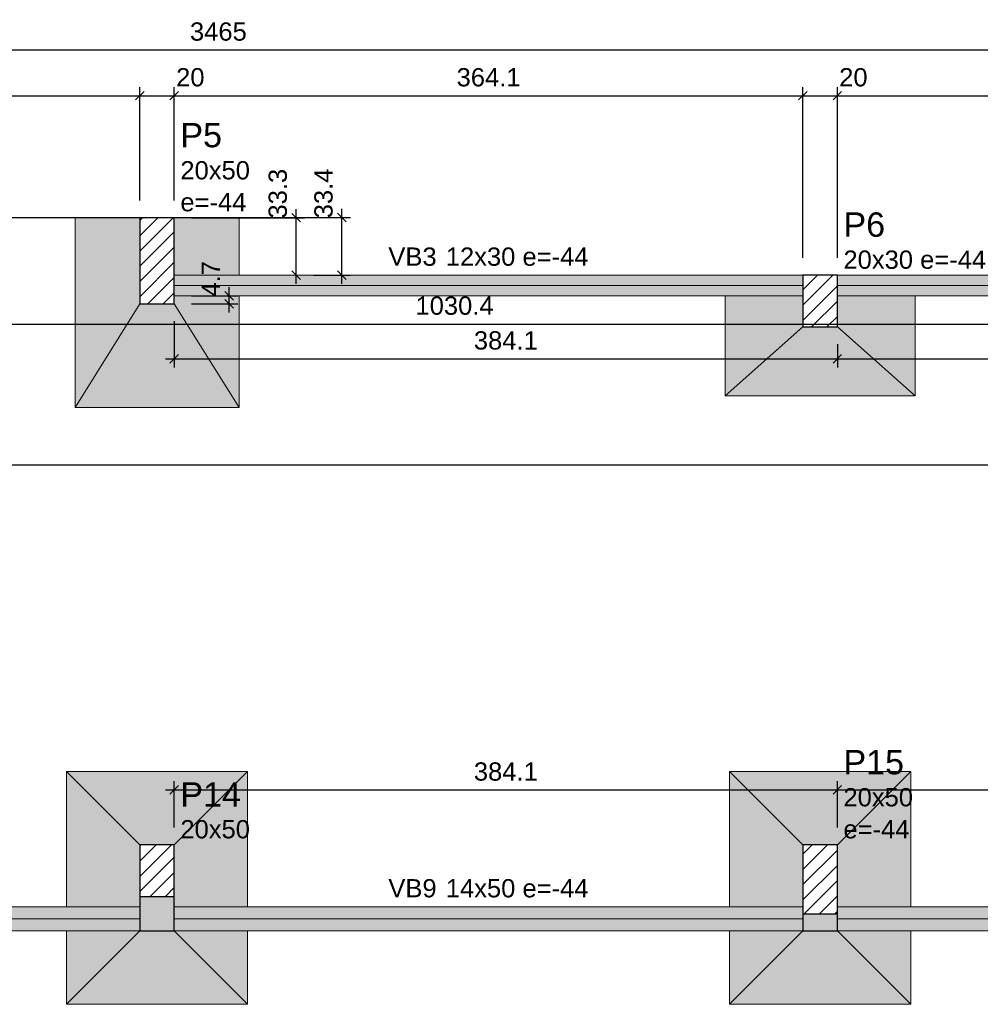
# Model space of a CAD drawing. Header units: millimetres. Extents: x 0 to 119, y 0 to 84.
# Tile 21 of 27: x 47 to 59, y 61 to 72. Entities that reach past the tile are written whole.
import ezdxf

# ---------------------------------------------------------------- set-up
doc = ezdxf.new("R2010")
doc.units = ezdxf.units.MM
doc.header["$MEASUREMENT"] = 0
doc.linetypes.add('NULL', pattern=[0])
doc.layers.get('0').update_dxf_attribs({"lineweight": 18})
for name, color, linetype, lineweight in [('FO-Cotas', 5, 'Continuous', 5), ('FO-Eixos', 5, 'Continuous', 5), ('FO-Hachura das sapatas', 43, 'Continuous', 5), ('FO-Hachura pilar que morre', 106, 'Continuous', 5), ('FO-Hachura pilar que passa', 19, 'Continuous', 5), ('FO-Hachura viga', 43, 'Continuous', 5), ('FO-Pilares', 4, 'Continuous', 30), ('FO-Seção das fundações', 9, 'Continuous', 5), ('FO-Textos das vigas', 7, 'Continuous', 5), ('FO-Textos dos pilares', 7, 'Continuous', 5), ('FO-Vigas', 1, 'Continuous', 20)]:
    doc.layers.add(name, color=color, linetype=linetype, lineweight=lineweight)
doc.styles.add('Arial', font='txt')
doc.dimstyles.new('UM_50.000000', dxfattribs={"dimtxt": 0.18, "dimasz": 0.1, "dimexe": 0.1, "dimexo": 0.2, "dimgap": 0, "dimtad": 1, "dimtih": 1, "dimtoh": 1, "dimdec": 1, "dimlfac": 50, "dimzin": 0, "dimdsep": 46, "dimtxsty": 'Standard', "dimcen": 0.09, "dimdle": 0.1, "dimadec": 1, "dimazin": 2, "dimtfac": 1, "dimtdec": 4, "dimtofl": 0, "dimtmove": 0, "dimatfit": 3, "dimfxl": 1, "dimtolj": 1, "dimarcsym": 0})

# ---------------------------------------------------------------- blocks, each defined once
blk = doc.blocks.new('_Oblique')
at = {"color": 0, "linetype": 'ByBlock', "lineweight": -2}
blk.add_line((-0.5, -0.5), (0.5, 0.5), dxfattribs=at)
blk = doc.blocks.new('*D13')
at = {"layer": 'Defpoints', "color": 0}
for p in [(48.875, 71.536), (42.218, 70.124), (48.875, 70.122)]:
    blk.add_point(p, dxfattribs=at)
at = {"layer": 'FO-Cotas', "color": 0, "lineweight": -2}
for p, q in [((42.218, 70.324), (42.218, 71.636)), ((48.875, 70.322), (48.875, 71.636)), ((42.118, 71.536), (48.975, 71.536))]:
    blk.add_line(p, q, dxfattribs=at)
at = {"layer": 'FO-Cotas', "color": 0, "lineweight": -2, "xscale": 0.1, "yscale": 0.1, "zscale": 0.1, "rotation": 180}
blk.add_blockref('_Oblique', (42.218, 71.536), dxfattribs=at)
at = {"layer": 'FO-Cotas', "color": 0, "lineweight": -2, "xscale": 0.1, "yscale": 0.1, "zscale": 0.1}
blk.add_blockref('_Oblique', (48.875, 71.536), dxfattribs=at)
at = {"layer": 'FO-Cotas', "color": 7, "insert": (45.546, 71.748), "char_height": 0.2118, "attachment_point": 5, "rotation": 0.0057, "style": 'Arial'}
blk.add_mtext('\\A1;332.9', dxfattribs=at)
blk = doc.blocks.new('*D14')
at = {"layer": 'Defpoints', "color": 0}
for p in [(49.275, 71.536), (48.875, 70.122), (49.275, 70.122)]:
    blk.add_point(p, dxfattribs=at)
at = {"layer": 'FO-Cotas', "color": 0, "lineweight": -2}
for p, q in [((48.875, 70.322), (48.875, 71.636)), ((49.275, 70.322), (49.275, 71.636)), ((48.775, 71.536), (49.375, 71.536))]:
    blk.add_line(p, q, dxfattribs=at)
at = {"layer": 'FO-Cotas', "color": 0, "lineweight": -2, "xscale": 0.1, "yscale": 0.1, "zscale": 0.1, "rotation": 180}
blk.add_blockref('_Oblique', (48.875, 71.536), dxfattribs=at)
at = {"layer": 'FO-Cotas', "color": 0, "lineweight": -2, "xscale": 0.1, "yscale": 0.1, "zscale": 0.1}
blk.add_blockref('_Oblique', (49.275, 71.536), dxfattribs=at)
at = {"layer": 'FO-Cotas', "color": 7, "insert": (49.461, 71.748), "char_height": 0.2118, "attachment_point": 5, "rotation": 0.0057, "style": 'Arial'}
blk.add_mtext('\\A1;20', dxfattribs=at)
blk = doc.blocks.new('*D15')
at = {"layer": 'Defpoints', "color": 0}
for p in [(56.557, 71.536), (49.275, 70.122), (56.557, 69.456)]:
    blk.add_point(p, dxfattribs=at)
at = {"layer": 'FO-Cotas', "color": 0, "lineweight": -2}
for p, q in [((49.275, 70.322), (49.275, 71.636)), ((56.557, 69.656), (56.557, 71.636)), ((49.175, 71.536), (56.657, 71.536))]:
    blk.add_line(p, q, dxfattribs=at)
at = {"layer": 'FO-Cotas', "color": 0, "lineweight": -2, "xscale": 0.1, "yscale": 0.1, "zscale": 0.1, "rotation": 180}
blk.add_blockref('_Oblique', (49.275, 71.536), dxfattribs=at)
at = {"layer": 'FO-Cotas', "color": 0, "lineweight": -2, "xscale": 0.1, "yscale": 0.1, "zscale": 0.1}
blk.add_blockref('_Oblique', (56.557, 71.536), dxfattribs=at)
at = {"layer": 'FO-Cotas', "color": 7, "insert": (52.916, 71.748), "char_height": 0.2118, "attachment_point": 5, "rotation": 0.0057, "style": 'Arial'}
blk.add_mtext('\\A1;364.1', dxfattribs=at)
blk = doc.blocks.new('*D16')
at = {"layer": 'Defpoints', "color": 0}
for p in [(56.957, 71.536), (56.557, 69.456), (56.957, 69.456)]:
    blk.add_point(p, dxfattribs=at)
at = {"layer": 'FO-Cotas', "color": 0, "lineweight": -2}
for p, q in [((56.557, 69.656), (56.557, 71.636)), ((56.957, 69.656), (56.957, 71.636)), ((56.457, 71.536), (57.057, 71.536))]:
    blk.add_line(p, q, dxfattribs=at)
at = {"layer": 'FO-Cotas', "color": 0, "lineweight": -2, "xscale": 0.1, "yscale": 0.1, "zscale": 0.1, "rotation": 180}
blk.add_blockref('_Oblique', (56.557, 71.536), dxfattribs=at)
at = {"layer": 'FO-Cotas', "color": 0, "lineweight": -2, "xscale": 0.1, "yscale": 0.1, "zscale": 0.1}
blk.add_blockref('_Oblique', (56.957, 71.536), dxfattribs=at)
at = {"layer": 'FO-Cotas', "color": 7, "insert": (57.143, 71.748), "char_height": 0.2118, "attachment_point": 5, "rotation": 0.0057, "style": 'Arial'}
blk.add_mtext('\\A1;20', dxfattribs=at)
blk = doc.blocks.new('*D17')
at = {"layer": 'Defpoints', "color": 0}
for p in [(62.766, 71.536), (56.957, 69.456), (62.766, 69.455)]:
    blk.add_point(p, dxfattribs=at)
at = {"layer": 'FO-Cotas', "color": 0, "lineweight": -2}
for p, q in [((56.957, 69.656), (56.957, 71.636)), ((62.766, 69.655), (62.766, 71.636)), ((56.857, 71.536), (62.866, 71.536))]:
    blk.add_line(p, q, dxfattribs=at)
at = {"layer": 'FO-Cotas', "color": 0, "lineweight": -2, "xscale": 0.1, "yscale": 0.1, "zscale": 0.1, "rotation": 180}
blk.add_blockref('_Oblique', (56.957, 71.536), dxfattribs=at)
at = {"layer": 'FO-Cotas', "color": 0, "lineweight": -2, "xscale": 0.1, "yscale": 0.1, "zscale": 0.1}
blk.add_blockref('_Oblique', (62.766, 71.536), dxfattribs=at)
at = {"layer": 'FO-Cotas', "color": 7, "insert": (59.862, 71.748), "char_height": 0.2118, "attachment_point": 5, "rotation": 0.0057, "style": 'Arial'}
blk.add_mtext('\\A1;290.5', dxfattribs=at)
blk = doc.blocks.new('*D26')
at = {"layer": 'Defpoints', "color": 0}
for p in [(84.436, 72.066), (15.135, 69.456), (84.436, 69.456)]:
    blk.add_point(p, dxfattribs=at)
at = {"layer": 'FO-Cotas', "color": 0, "lineweight": -2}
for p, q in [((15.135, 69.656), (15.135, 72.166)), ((84.436, 69.656), (84.436, 72.166)), ((15.035, 72.066), (84.536, 72.066))]:
    blk.add_line(p, q, dxfattribs=at)
at = {"layer": 'FO-Cotas', "color": 0, "lineweight": -2, "xscale": 0.1, "yscale": 0.1, "zscale": 0.1, "rotation": 180}
blk.add_blockref('_Oblique', (15.135, 72.066), dxfattribs=at)
at = {"layer": 'FO-Cotas', "color": 0, "lineweight": -2, "xscale": 0.1, "yscale": 0.1, "zscale": 0.1}
blk.add_blockref('_Oblique', (84.436, 72.066), dxfattribs=at)
at = {"layer": 'FO-Cotas', "color": 7, "insert": (49.786, 72.278), "char_height": 0.2118, "attachment_point": 5, "rotation": 0.0057, "style": 'Arial'}
blk.add_mtext('\\A1;3465', dxfattribs=at)
blk = doc.blocks.new('*D77')
at = {"layer": 'Defpoints', "color": 0}
for p in [(49.275, 70.122), (50.687, 70.122), (50.687, 69.456)]:
    blk.add_point(p, dxfattribs=at)
at = {"layer": 'FO-Cotas', "color": 0, "lineweight": -2}
for p, q in [((50.687, 69.356), (50.687, 70.222)), ((49.475, 70.122), (50.787, 70.122))]:
    blk.add_line(p, q, dxfattribs=at)
at = {"layer": 'FO-Cotas', "color": 0, "lineweight": -2, "xscale": 0.1, "yscale": 0.1, "zscale": 0.1}
for p, rotation in [((50.687, 70.122), 89.99999999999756), ((50.687, 69.456), 269.9999999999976)]:
    blk.add_blockref('_Oblique', p, dxfattribs=dict(at, rotation=rotation))
at = {"layer": 'FO-Cotas', "color": 7, "insert": (50.475, 70.4), "char_height": 0.2118, "attachment_point": 5, "rotation": 90, "style": 'Arial'}
blk.add_mtext('\\A1;33.3', dxfattribs=at)
blk = doc.blocks.new('*D79')
at = {"layer": 'Defpoints', "color": 0}
for p in [(42.218, 70.124), (51.217, 70.124), (50.687, 69.456)]:
    blk.add_point(p, dxfattribs=at)
at = {"layer": 'FO-Cotas', "color": 0, "lineweight": -2}
for p, q in [((51.217, 69.356), (51.217, 70.224)), ((42.418, 70.124), (51.317, 70.124)), ((50.887, 69.456), (51.317, 69.456))]:
    blk.add_line(p, q, dxfattribs=at)
at = {"layer": 'FO-Cotas', "color": 0, "lineweight": -2, "xscale": 0.1, "yscale": 0.1, "zscale": 0.1}
for p, rotation in [((51.217, 70.124), 90), ((51.217, 69.456), 270)]:
    blk.add_blockref('_Oblique', p, dxfattribs=dict(at, rotation=rotation))
at = {"layer": 'FO-Cotas', "color": 7, "insert": (51.005, 70.403), "char_height": 0.2118, "attachment_point": 5, "rotation": 90, "style": 'Arial'}
blk.add_mtext('\\A1;33.4', dxfattribs=at)
blk = doc.blocks.new('*D126')
at = {"layer": 'Defpoints', "color": 0}
for p in [(15.375, 67.256), (62.826, 67.256), (62.826, 67.256)]:
    blk.add_point(p, dxfattribs=at)
at = {"layer": 'FO-Cotas', "color": 0, "lineweight": -2}
blk.add_line((15.275, 67.256), (62.926, 67.256), dxfattribs=at)
at = {"layer": 'FO-Cotas', "color": 0, "lineweight": -2, "xscale": 0.1, "yscale": 0.1, "zscale": 0.1, "rotation": 180}
blk.add_blockref('_Oblique', (15.375, 67.256), dxfattribs=at)
at = {"layer": 'FO-Cotas', "color": 0, "lineweight": -2, "xscale": 0.1, "yscale": 0.1, "zscale": 0.1}
blk.add_blockref('_Oblique', (62.826, 67.256), dxfattribs=at)
at = {"layer": 'FO-Cotas', "color": 7, "insert": (39.101, 67.467), "char_height": 0.2118, "attachment_point": 5, "rotation": 0.0057, "style": 'Arial'}
blk.add_mtext('\\A1;2372.6', dxfattribs=at)
blk = doc.blocks.new('*D198')
at = {"layer": 'Defpoints', "color": 0}
for p in [(56.957, 63.49), (49.275, 62.854), (56.957, 62.854)]:
    blk.add_point(p, dxfattribs=at)
at = {"layer": 'FO-Cotas', "color": 0, "lineweight": -2}
for p, q in [((49.275, 63.054), (49.275, 63.59)), ((56.957, 63.054), (56.957, 63.59)), ((49.175, 63.49), (57.057, 63.49))]:
    blk.add_line(p, q, dxfattribs=at)
at = {"layer": 'FO-Cotas', "color": 0, "lineweight": -2, "xscale": 0.1, "yscale": 0.1, "zscale": 0.1, "rotation": 180}
blk.add_blockref('_Oblique', (49.275, 63.49), dxfattribs=at)
at = {"layer": 'FO-Cotas', "color": 0, "lineweight": -2, "xscale": 0.1, "yscale": 0.1, "zscale": 0.1}
blk.add_blockref('_Oblique', (56.957, 63.49), dxfattribs=at)
at = {"layer": 'FO-Cotas', "color": 7, "insert": (53.116, 63.701), "char_height": 0.2118, "attachment_point": 5, "rotation": 0.0057, "style": 'Arial'}
blk.add_mtext('\\A1;384.1', dxfattribs=at)
blk = doc.blocks.new('*D199')
at = {"layer": 'Defpoints', "color": 0}
for p in [(62.826, 63.49), (56.957, 62.854), (62.826, 62.854)]:
    blk.add_point(p, dxfattribs=at)
at = {"layer": 'FO-Cotas', "color": 0, "lineweight": -2}
for p, q in [((56.957, 63.054), (56.957, 63.59)), ((62.826, 63.054), (62.826, 63.59)), ((56.857, 63.49), (62.926, 63.49))]:
    blk.add_line(p, q, dxfattribs=at)
at = {"layer": 'FO-Cotas', "color": 0, "lineweight": -2, "xscale": 0.1, "yscale": 0.1, "zscale": 0.1, "rotation": 180}
blk.add_blockref('_Oblique', (56.957, 63.49), dxfattribs=at)
at = {"layer": 'FO-Cotas', "color": 0, "lineweight": -2, "xscale": 0.1, "yscale": 0.1, "zscale": 0.1}
blk.add_blockref('_Oblique', (62.826, 63.49), dxfattribs=at)
at = {"layer": 'FO-Cotas', "color": 7, "insert": (59.892, 63.701), "char_height": 0.2118, "attachment_point": 5, "rotation": 0.0057, "style": 'Arial'}
blk.add_mtext('\\A1;293.4', dxfattribs=at)
blk = doc.blocks.new('*D201')
at = {"layer": 'Defpoints', "color": 0}
for p in [(42.218, 69.524), (62.826, 69.524), (62.826, 68.889)]:
    blk.add_point(p, dxfattribs=at)
at = {"layer": 'FO-Cotas', "color": 0, "lineweight": -2}
for p, q in [((42.218, 69.324), (42.218, 68.789)), ((62.826, 69.324), (62.826, 68.789)), ((42.118, 68.889), (62.926, 68.889))]:
    blk.add_line(p, q, dxfattribs=at)
at = {"layer": 'FO-Cotas', "color": 0, "lineweight": -2, "xscale": 0.1, "yscale": 0.1, "zscale": 0.1, "rotation": 180}
blk.add_blockref('_Oblique', (42.218, 68.889), dxfattribs=at)
at = {"layer": 'FO-Cotas', "color": 0, "lineweight": -2, "xscale": 0.1, "yscale": 0.1, "zscale": 0.1}
blk.add_blockref('_Oblique', (62.826, 68.889), dxfattribs=at)
at = {"layer": 'FO-Cotas', "color": 7, "insert": (52.522, 69.101), "char_height": 0.2118, "attachment_point": 5, "rotation": 0.0057, "style": 'Arial'}
blk.add_mtext('\\A1;1030.4', dxfattribs=at)
blk = doc.blocks.new('*D205')
at = {"layer": 'Defpoints', "color": 0}
for p in [(49.275, 69.122), (56.957, 68.856), (56.957, 68.486)]:
    blk.add_point(p, dxfattribs=at)
at = {"layer": 'FO-Cotas', "color": 0, "lineweight": -2}
for p, q in [((49.275, 68.922), (49.275, 68.386)), ((56.957, 68.656), (56.957, 68.386)), ((49.175, 68.486), (57.057, 68.486))]:
    blk.add_line(p, q, dxfattribs=at)
at = {"layer": 'FO-Cotas', "color": 0, "lineweight": -2, "xscale": 0.1, "yscale": 0.1, "zscale": 0.1, "rotation": 180}
blk.add_blockref('_Oblique', (49.275, 68.486), dxfattribs=at)
at = {"layer": 'FO-Cotas', "color": 0, "lineweight": -2, "xscale": 0.1, "yscale": 0.1, "zscale": 0.1}
blk.add_blockref('_Oblique', (56.957, 68.486), dxfattribs=at)
at = {"layer": 'FO-Cotas', "color": 7, "insert": (53.116, 68.698), "char_height": 0.2118, "attachment_point": 5, "rotation": 0.0057, "style": 'Arial'}
blk.add_mtext('\\A1;384.1', dxfattribs=at)
blk = doc.blocks.new('*D206')
at = {"layer": 'Defpoints', "color": 0}
for p in [(62.766, 69.056), (56.957, 68.856), (62.766, 68.486)]:
    blk.add_point(p, dxfattribs=at)
at = {"layer": 'FO-Cotas', "color": 0, "lineweight": -2}
for p, q in [((62.766, 68.856), (62.766, 68.386)), ((56.957, 68.656), (56.957, 68.386)), ((56.857, 68.486), (62.866, 68.486))]:
    blk.add_line(p, q, dxfattribs=at)
at = {"layer": 'FO-Cotas', "color": 0, "lineweight": -2, "xscale": 0.1, "yscale": 0.1, "zscale": 0.1, "rotation": 180}
blk.add_blockref('_Oblique', (56.957, 68.486), dxfattribs=at)
at = {"layer": 'FO-Cotas', "color": 0, "lineweight": -2, "xscale": 0.1, "yscale": 0.1, "zscale": 0.1}
blk.add_blockref('_Oblique', (62.766, 68.486), dxfattribs=at)
at = {"layer": 'FO-Cotas', "color": 7, "insert": (59.862, 68.698), "char_height": 0.2118, "attachment_point": 5, "rotation": 0.0057, "style": 'Arial'}
blk.add_mtext('\\A1;290.5', dxfattribs=at)
blk = doc.blocks.new('*D226')
at = {"layer": 'Defpoints', "color": 0}
for p in [(49.275, 69.216), (49.911, 69.216), (49.275, 69.122)]:
    blk.add_point(p, dxfattribs=at)
at = {"layer": 'FO-Cotas', "color": 0, "lineweight": -2}
for p, q in [((49.911, 69.022), (49.911, 69.316)), ((49.475, 69.216), (50.011, 69.216)), ((49.475, 69.122), (50.011, 69.122))]:
    blk.add_line(p, q, dxfattribs=at)
at = {"layer": 'FO-Cotas', "color": 0, "lineweight": -2, "xscale": 0.1, "yscale": 0.1, "zscale": 0.1}
for p, rotation in [((49.911, 69.216), 90), ((49.911, 69.122), 270)]:
    blk.add_blockref('_Oblique', p, dxfattribs=dict(at, rotation=rotation))
at = {"layer": 'FO-Cotas', "color": 7, "insert": (49.699, 69.413), "char_height": 0.2118, "attachment_point": 5, "rotation": 90, "style": 'Arial'}
blk.add_mtext('\\A1;4.7', dxfattribs=at)

msp = doc.modelspace()

# ---------------------------------------------------------------- hatches: boundary and pattern name
at = {"layer": 'FO-Hachura das sapatas', "linetype": 'Continuous'}
h = msp.add_hatch(color=43, dxfattribs=at)
h.paths.add_polyline_path([(48.1252, 67.9216), (50.0252, 67.9216), (50.0252, 70.1216), (48.1252, 70.1216), (48.1252, 67.9216)])
h.paths.add_polyline_path([(48.8752, 70.1216), (48.8752, 69.1216), (49.2752, 69.1216), (49.2752, 69.2156), (50.0252, 69.2156), (50.0252, 69.4556), (49.2752, 69.4556), (49.2752, 70.1216), (48.8752, 70.1216)], flags=0)
h = msp.add_hatch(color=43, dxfattribs=at)
h.paths.add_polyline_path([(55.6574, 68.0556), (57.8574, 68.0556), (57.8574, 69.4556), (55.6574, 69.4556), (55.6574, 68.0556)])
h.paths.add_polyline_path([(56.5574, 69.4556), (55.6574, 69.4556), (55.6574, 69.2156), (56.5574, 69.2156), (56.5574, 69.4556)], flags=0)
h.paths.add_polyline_path([(57.8574, 69.4556), (56.9574, 69.4556), (56.9574, 69.2156), (57.8574, 69.2156), (57.8574, 69.4556)], flags=0)
h.paths.add_polyline_path([(56.9574, 69.4556), (56.5574, 69.4556), (56.5574, 68.8556), (56.9574, 68.8556), (56.9574, 69.4556)], flags=0)
h = msp.add_hatch(color=43, dxfattribs=at)
h.paths.add_polyline_path([(48.0252, 61.0042), (50.1252, 61.0042), (50.1252, 63.7042), (48.0252, 63.7042), (48.0252, 61.0042)])
h.paths.add_polyline_path([(48.8752, 62.8542), (48.8752, 62.1342), (48.0252, 62.1342), (48.0252, 61.8542), (50.1252, 61.8542), (50.1252, 62.1342), (49.2752, 62.1342), (49.2752, 62.8542), (48.8752, 62.8542)], flags=0)
h = msp.add_hatch(color=43, dxfattribs=at)
h.paths.add_polyline_path([(55.7074, 61.0042), (57.8074, 61.0042), (57.8074, 63.7042), (55.7074, 63.7042), (55.7074, 61.0042)])
h.paths.add_polyline_path([(56.9574, 62.8542), (56.5574, 62.8542), (56.5574, 61.8542), (56.9574, 61.8542), (56.9574, 62.8542)], flags=0)
h.paths.add_polyline_path([(56.5574, 62.1342), (55.7074, 62.1342), (55.7074, 61.8542), (56.5574, 61.8542), (56.5574, 62.1342)], flags=0)
h.paths.add_polyline_path([(57.8074, 62.1342), (56.9574, 62.1342), (56.9574, 61.8542), (57.8074, 61.8542), (57.8074, 62.1342)], flags=0)
at = {"layer": 'FO-Hachura pilar que morre', "linetype": 'Continuous'}
h = msp.add_hatch(color=106, dxfattribs=at)
h.paths.add_polyline_path([(48.8752, 61.8542), (49.0752, 61.8542), (49.2752, 61.8542), (49.2752, 62.3542), (49.2752, 62.8542), (49.0752, 62.8542), (48.8752, 62.8542), (48.8752, 62.3542)])
h.paths.add_polyline_path([(48.8752, 62.2542), (49.0752, 62.2542), (49.2752, 62.2542), (49.2752, 62.5542), (49.2752, 62.8542), (49.0752, 62.8542), (48.8752, 62.8542), (48.8752, 62.5542)], flags=0)
h = msp.add_hatch(color=106, dxfattribs=at)
h.paths.add_polyline_path([(56.5574, 61.8542), (56.7574, 61.8542), (56.9574, 61.8542), (56.9574, 62.3542), (56.9574, 62.8542), (56.7574, 62.8542), (56.5574, 62.8542), (56.5574, 62.3542)])
h.paths.add_polyline_path([(56.5574, 62.0542), (56.7574, 62.0542), (56.9574, 62.0542), (56.9574, 62.4542), (56.9574, 62.8542), (56.7574, 62.8542), (56.5574, 62.8542), (56.5574, 62.4542)], flags=0)
at = {"layer": 'FO-Hachura pilar que passa', "linetype": 'Continuous'}
h = msp.add_hatch(dxfattribs=at)
h.set_pattern_fill('ANSI31', color=19, style=0)
h.paths.add_polyline_path([(48.8752, 69.1216), (49.0752, 69.1216), (49.2752, 69.1216), (49.2752, 69.6216), (49.2752, 70.1216), (49.0752, 70.1216), (48.8752, 70.1216), (48.8752, 69.6216)])
h = msp.add_hatch(dxfattribs=at)
h.set_pattern_fill('ANSI31', color=19, style=0)
h.paths.add_polyline_path([(56.5574, 68.8556), (56.7574, 68.8556), (56.9574, 68.8556), (56.9574, 69.1556), (56.9574, 69.4556), (56.7574, 69.4556), (56.5574, 69.4556), (56.5574, 69.1556)])
h = msp.add_hatch(dxfattribs=at)
h.set_pattern_fill('ANSI31', color=19, style=0)
h.paths.add_polyline_path([(48.8752, 62.2542), (49.0752, 62.2542), (49.2752, 62.2542), (49.2752, 62.5542), (49.2752, 62.8542), (49.0752, 62.8542), (48.8752, 62.8542), (48.8752, 62.5542)])
h = msp.add_hatch(dxfattribs=at)
h.set_pattern_fill('ANSI31', color=19, style=0)
h.paths.add_polyline_path([(56.5574, 62.0542), (56.7574, 62.0542), (56.9574, 62.0542), (56.9574, 62.4542), (56.9574, 62.8542), (56.7574, 62.8542), (56.5574, 62.8542), (56.5574, 62.4542)])
at = {"layer": 'FO-Hachura viga', "linetype": 'Continuous'}
for points in [[(56.5574, 69.4554), (56.5574, 69.4554), (49.2754, 69.4554), (49.2754, 69.2154), (56.5574, 69.2154), (56.5574, 69.4554)], [(62.7664, 69.4554), (62.7664, 69.4554), (56.9574, 69.4554), (56.9574, 69.2156), (62.7664, 69.2156), (62.7664, 69.4554)], [(48.8754, 62.134), (48.8754, 62.134), (42.2176, 62.134), (42.2176, 61.8542), (48.8754, 61.8542), (48.8754, 62.134)], [(56.5574, 62.1342), (56.5574, 62.1342), (49.2754, 62.1342), (49.2754, 61.8542), (56.5574, 61.8542), (56.5574, 62.1342)], [(62.6662, 62.1342), (62.6662, 62.1342), (56.9574, 62.1342), (56.9574, 61.8542), (62.6662, 61.8542), (62.6662, 62.1342)]]:
    msp.add_hatch(color=43, dxfattribs=at).paths.add_polyline_path(points)

# ---------------------------------------------------------------- linework, layer by layer
at = {"layer": 'FO-Eixos'}
for p, q in [((49.2752, 69.3356), (56.5574, 69.3356)), ((56.9574, 69.3356), (62.7662, 69.3356)), ((42.2176, 61.9942), (48.8752, 61.9942)), ((49.2752, 61.9942), (56.5574, 61.9942)), ((56.9574, 61.9942), (62.6662, 61.9942))]:
    msp.add_line(p, q, dxfattribs=at)
at = {"layer": 'FO-Pilares'}
for p, q in [((48.8752, 62.2542), (49.2752, 62.2542)), ((56.5574, 62.0542), (56.9574, 62.0542))]:
    msp.add_line(p, q, dxfattribs=at)
for points in [[(48.8752, 69.1216), (49.0752, 69.1216), (49.2752, 69.1216), (49.2752, 69.6216), (49.2752, 70.1216), (49.0752, 70.1216), (48.8752, 70.1216), (48.8752, 69.6216), (48.8752, 69.1216)], [(56.5574, 68.8556), (56.7574, 68.8556), (56.9574, 68.8556), (56.9574, 69.1556), (56.9574, 69.4556), (56.7574, 69.4556), (56.5574, 69.4556), (56.5574, 69.1556), (56.5574, 68.8556)], [(48.8752, 61.8542), (49.0752, 61.8542), (49.2752, 61.8542), (49.2752, 62.3542), (49.2752, 62.8542), (49.0752, 62.8542), (48.8752, 62.8542), (48.8752, 62.3542), (48.8752, 61.8542)], [(56.5574, 61.8542), (56.7574, 61.8542), (56.9574, 61.8542), (56.9574, 62.3542), (56.9574, 62.8542), (56.7574, 62.8542), (56.5574, 62.8542), (56.5574, 62.3542), (56.5574, 61.8542)]]:
    msp.add_lwpolyline(points, close=True, dxfattribs=at)
at = {"layer": 'FO-Seção das fundações'}
for p, q in [((48.1252, 70.1216), (48.8752, 70.1216)), ((50.0252, 70.1216), (49.2752, 70.1216)), ((55.6574, 69.4556), (56.5574, 69.4556)), ((57.8574, 69.4556), (56.9574, 69.4556)), ((48.1252, 67.9216), (48.8752, 69.1216)), ((50.0252, 67.9216), (49.2752, 69.1216)), ((55.6574, 68.0556), (56.5574, 68.8556)), ((57.8574, 68.0556), (56.9574, 68.8556)), ((48.0252, 63.7042), (48.8752, 62.8542)), ((50.1252, 63.7042), (49.2752, 62.8542)), ((55.7074, 63.7042), (56.5574, 62.8542)), ((57.8074, 63.7042), (56.9574, 62.8542)), ((48.0252, 61.0042), (48.8752, 61.8542)), ((50.1252, 61.0042), (49.2752, 61.8542)), ((55.7074, 61.0042), (56.5574, 61.8542)), ((57.8074, 61.0042), (56.9574, 61.8542))]:
    msp.add_line(p, q, dxfattribs=at)
for points in [[(48.1252, 70.1216), (50.0252, 70.1216)], [(48.1252, 70.1216), (48.1252, 67.9216)], [(50.0252, 69.4556), (50.0252, 70.1216)], [(55.6574, 69.4556), (56.9574, 69.4556)], [(56.9574, 69.4556), (57.8574, 69.4556)], [(50.0252, 67.9216), (50.0252, 69.2156)], [(55.6574, 69.2156), (55.6574, 68.0556)], [(57.8574, 68.0556), (57.8574, 69.2156)], [(57.8574, 68.0556), (55.6574, 68.0556)], [(50.0252, 67.9216), (48.1252, 67.9216)], [(48.0252, 63.7042), (50.1252, 63.7042)], [(48.0252, 63.7042), (48.0252, 62.1342)], [(50.1252, 62.1342), (50.1252, 63.7042)], [(55.7074, 63.7042), (57.8074, 63.7042)], [(55.7074, 63.7042), (55.7074, 62.1342)], [(57.8074, 62.1342), (57.8074, 63.7042)], [(48.0252, 61.8542), (48.0252, 61.0042)], [(50.1252, 61.0042), (50.1252, 61.8542)], [(55.7074, 61.8542), (55.7074, 61.0042)], [(57.8074, 61.0042), (57.8074, 61.8542)], [(50.1252, 61.0042), (48.0252, 61.0042)], [(57.8074, 61.0042), (55.7074, 61.0042)]]:
    msp.add_lwpolyline(points, dxfattribs=at)
at = {"layer": 'FO-Vigas'}
for p, q in [((49.2752, 69.4556), (56.5574, 69.4556)), ((56.9574, 69.4556), (62.7664, 69.4556)), ((49.2752, 69.2156), (56.5574, 69.2156)), ((56.9574, 69.2156), (62.7664, 69.2156)), ((42.2176, 62.1342), (48.8752, 62.1342)), ((49.2752, 62.1342), (56.5574, 62.1342)), ((56.9574, 62.1342), (62.6662, 62.1342)), ((42.2176, 61.8542), (48.8752, 61.8542)), ((49.2752, 61.8542), (56.5574, 61.8542)), ((56.9574, 61.8542), (62.6662, 61.8542))]:
    msp.add_line(p, q, dxfattribs=at)

# ---------------------------------------------------------------- texts
at = {"layer": 'FO-Textos das vigas', "linetype": 'NULL', "char_height": 0.2118, "line_spacing_factor": 0.798, "style": 'Arial'}
for s, insert, width, attachment_point in [('VB3', (52.3146, 69.5615), 1.096279, 9), ('12x30 e=-44', (52.4206, 69.5615), 3.240977, 7), ('VB9', (52.3146, 62.2405), 1.096279, 9), ('14x50 e=-44', (52.4206, 62.2405), 3.240977, 7)]:
    msp.add_mtext(s, dxfattribs=dict(at, insert=insert, width=width, attachment_point=attachment_point))
at = {"layer": 'FO-Textos dos pilares', "linetype": 'NULL', "attachment_point": 7, "line_spacing_factor": 0.798, "style": 'Arial'}
for s, insert, char_height, width in [('P5', (49.3456, 70.9338), 0.2824, 0.954053), ('20x50', (49.3456, 70.5625), 0.2118, 1.580273), ('e=-44', (49.3456, 70.1925), 0.2118, 1.499561), ('P6', (57.0276, 69.8968), 0.2824, 0.954053), ('20x30 e=-44', (57.0276, 69.5265), 0.2118, 3.240977), ('P15', (57.0276, 63.6658), 0.2824, 1.387852), ('P14', (49.3456, 63.2958), 0.2824, 1.387852), ('20x50', (57.0276, 63.2955), 0.2118, 1.580273), ('20x50', (49.3456, 62.9245), 0.2118, 1.580273), ('e=-44', (57.0276, 62.9245), 0.2118, 1.499561)]:
    msp.add_mtext(s, dxfattribs=dict(at, insert=insert, char_height=char_height, width=width))

# ---------------------------------------------------------------- dimensions: what is measured, and where the dimension line sits
at = {"layer": 'FO-Cotas'}
for base, p1, p2, override, picture, middle, turn in [((84.4358, 72.0659), (15.1352, 69.4556), (84.4358, 69.4556), {"dimtxt": 0.2118, "dimasz": 0.1, "dimexe": 0.1, "dimexo": 0.2, "dimtad": 1, "dimtih": 0, "dimtoh": 0, "dimdec": 1, "dimlfac": 50, "dimzin": 8, "dimtxsty": 'Arial', "dimblk": 'Oblique', "dimblk1": 'Oblique', "dimblk2": 'Oblique', "dimsah": 1, "dimdle": 0.1, "dimse1": 0, "dimse2": 0, "dimclrt": 7, "dimadec": 1, "dimazin": 3, "dimtmove": 2, "dimldrblk": 'Oblique'}, '*D26', (49.7855, 72.2777), 0.00573), ((48.8752, 71.5364), (42.2176, 70.1244), (48.8752, 70.1216), {"dimtxt": 0.2118, "dimasz": 0.1, "dimexe": 0.1, "dimexo": 0.2, "dimtad": 1, "dimtih": 0, "dimtoh": 0, "dimdec": 1, "dimlfac": 50, "dimzin": 8, "dimtxsty": 'Arial', "dimblk": 'Oblique', "dimblk1": 'Oblique', "dimblk2": 'Oblique', "dimsah": 1, "dimdle": 0.1, "dimse1": 0, "dimse2": 0, "dimclrt": 7, "dimadec": 1, "dimazin": 3, "dimtmove": 2, "dimldrblk": 'Oblique'}, '*D13', (45.5464, 71.7482), 0.00573), ((49.2752, 71.5364), (48.8752, 70.1216), (49.2752, 70.1216), {"dimtxt": 0.2118, "dimasz": 0.1, "dimexe": 0.1, "dimexo": 0.2, "dimtad": 1, "dimtih": 0, "dimtoh": 0, "dimdec": 1, "dimlfac": 50, "dimzin": 8, "dimtxsty": 'Arial', "dimblk": 'Oblique', "dimblk1": 'Oblique', "dimblk2": 'Oblique', "dimsah": 1, "dimdle": 0.1, "dimse1": 0, "dimse2": 0, "dimclrt": 7, "dimadec": 1, "dimazin": 3, "dimtmove": 2, "dimldrblk": 'Oblique'}, '*D14', (49.4605, 71.7482), 0.00573), ((56.5574, 71.5364), (49.2752, 70.1216), (56.5574, 69.4556), {"dimtxt": 0.2118, "dimasz": 0.1, "dimexe": 0.1, "dimexo": 0.2, "dimtad": 1, "dimtih": 0, "dimtoh": 0, "dimdec": 1, "dimlfac": 50, "dimzin": 8, "dimtxsty": 'Arial', "dimblk": 'Oblique', "dimblk1": 'Oblique', "dimblk2": 'Oblique', "dimsah": 1, "dimdle": 0.1, "dimse1": 0, "dimse2": 0, "dimclrt": 7, "dimadec": 1, "dimazin": 3, "dimtmove": 2, "dimldrblk": 'Oblique'}, '*D15', (52.9163, 71.7482), 0.00573), ((56.9574, 71.5364), (56.5574, 69.4556), (56.9574, 69.4556), {"dimtxt": 0.2118, "dimasz": 0.1, "dimexe": 0.1, "dimexo": 0.2, "dimtad": 1, "dimtih": 0, "dimtoh": 0, "dimdec": 1, "dimlfac": 50, "dimzin": 8, "dimtxsty": 'Arial', "dimblk": 'Oblique', "dimblk1": 'Oblique', "dimblk2": 'Oblique', "dimsah": 1, "dimdle": 0.1, "dimse1": 0, "dimse2": 0, "dimclrt": 7, "dimadec": 1, "dimazin": 3, "dimtmove": 2, "dimldrblk": 'Oblique'}, '*D16', (57.1427, 71.7482), 0.00573), ((62.7664426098, 71.5363880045), (56.9574426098, 69.4555880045), (62.7664426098, 69.4553880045), {"dimtxt": 0.2118, "dimasz": 0.1, "dimexe": 0.1, "dimexo": 0.2, "dimtad": 1, "dimtih": 0, "dimtoh": 0, "dimdec": 1, "dimlfac": 50, "dimzin": 8, "dimtxsty": 'Arial', "dimblk": 'Oblique', "dimblk1": 'Oblique', "dimblk2": 'Oblique', "dimsah": 1, "dimdle": 0.1, "dimse1": 0, "dimse2": 0, "dimclrt": 7, "dimadec": 1, "dimazin": 3, "dimtmove": 2, "dimldrblk": 'Oblique'}, '*D17', (59.8619426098, 71.7481880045), 0.005729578), ((62.8262, 68.889), (42.2176, 69.5244), (62.8262, 69.5244), {"dimtxt": 0.2118, "dimasz": 0.1, "dimexe": 0.1, "dimexo": 0.2, "dimtad": 1, "dimtih": 0, "dimtoh": 0, "dimdec": 1, "dimlfac": 50, "dimzin": 8, "dimtxsty": 'Arial', "dimblk": 'Oblique', "dimblk1": 'Oblique', "dimblk2": 'Oblique', "dimsah": 1, "dimdle": 0.1, "dimse1": 0, "dimse2": 0, "dimclrt": 7, "dimadec": 1, "dimazin": 3, "dimtmove": 2, "dimldrblk": 'Oblique'}, '*D201', (52.5219, 69.1008), 0.00573), ((56.9574, 68.4862), (49.2752, 69.1216), (56.9574, 68.8556), {"dimtxt": 0.2118, "dimasz": 0.1, "dimexe": 0.1, "dimexo": 0.2, "dimtad": 1, "dimtih": 0, "dimtoh": 0, "dimdec": 1, "dimlfac": 50, "dimzin": 8, "dimtxsty": 'Arial', "dimblk": 'Oblique', "dimblk1": 'Oblique', "dimblk2": 'Oblique', "dimsah": 1, "dimdle": 0.1, "dimse1": 0, "dimse2": 0, "dimclrt": 7, "dimadec": 1, "dimazin": 3, "dimtmove": 2, "dimldrblk": 'Oblique'}, '*D205', (53.1163, 68.698), 0.00573), ((62.7664426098, 68.4861880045), (56.9574426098, 68.8555880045), (62.7664426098, 69.0555880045), {"dimtxt": 0.2118, "dimasz": 0.1, "dimexe": 0.1, "dimexo": 0.2, "dimtad": 1, "dimtih": 0, "dimtoh": 0, "dimdec": 1, "dimlfac": 50, "dimzin": 8, "dimtxsty": 'Arial', "dimblk": 'Oblique', "dimblk1": 'Oblique', "dimblk2": 'Oblique', "dimsah": 1, "dimdle": 0.1, "dimse1": 0, "dimse2": 0, "dimclrt": 7, "dimadec": 1, "dimazin": 3, "dimtmove": 2, "dimldrblk": 'Oblique'}, '*D206', (59.8619426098, 68.6979880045), 0.005729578), ((62.8262426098, 67.2555880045), (15.3752426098, 67.2555880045), (62.8262426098, 67.2555880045), {"dimtxt": 0.2118, "dimasz": 0.1, "dimexe": 0.1, "dimexo": 0.2, "dimtad": 1, "dimtih": 0, "dimtoh": 0, "dimdec": 1, "dimlfac": 50, "dimzin": 8, "dimtxsty": 'Arial', "dimblk": 'Oblique', "dimblk1": 'Oblique', "dimblk2": 'Oblique', "dimsah": 1, "dimdle": 0.1, "dimse1": 1, "dimse2": 1, "dimclrt": 7, "dimadec": 1, "dimazin": 3, "dimtmove": 2, "dimldrblk": 'Oblique'}, '*D126', (39.1007426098, 67.4673880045), 0.005729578), ((56.9574, 63.4896), (49.2752, 62.8542), (56.9574, 62.8542), {"dimtxt": 0.2118, "dimasz": 0.1, "dimexe": 0.1, "dimexo": 0.2, "dimtad": 1, "dimtih": 0, "dimtoh": 0, "dimdec": 1, "dimlfac": 50, "dimzin": 8, "dimtxsty": 'Arial', "dimblk": 'Oblique', "dimblk1": 'Oblique', "dimblk2": 'Oblique', "dimsah": 1, "dimdle": 0.1, "dimse1": 0, "dimse2": 0, "dimclrt": 7, "dimadec": 1, "dimazin": 3, "dimtmove": 2, "dimldrblk": 'Oblique'}, '*D198', (53.1163, 63.7014), 0.00573), ((62.8262, 63.4896), (56.9574, 62.8542), (62.8262, 62.8542), {"dimtxt": 0.2118, "dimasz": 0.1, "dimexe": 0.1, "dimexo": 0.2, "dimtad": 1, "dimtih": 0, "dimtoh": 0, "dimdec": 1, "dimlfac": 50, "dimzin": 8, "dimtxsty": 'Arial', "dimblk": 'Oblique', "dimblk1": 'Oblique', "dimblk2": 'Oblique', "dimsah": 1, "dimdle": 0.1, "dimse1": 0, "dimse2": 0, "dimclrt": 7, "dimadec": 1, "dimazin": 3, "dimtmove": 2, "dimldrblk": 'Oblique'}, '*D199', (59.8918, 63.7014), 0.00573)]:
    dim = msp.add_linear_dim(base=base, p1=p1, p2=p2, dimstyle='UM_50.000000', override=override, dxfattribs=at)
    dim.commit()
    dim.dimension.update_dxf_attribs({"geometry": picture, "text_midpoint": middle, "dimtype": 160, "text_rotation": turn})
for base, p1, p2, override, picture, middle in [((51.2167, 70.1244), (50.6872, 69.4556), (42.2176, 70.1244), {"dimtxt": 0.2118, "dimasz": 0.1, "dimexe": 0.1, "dimexo": 0.2, "dimtad": 1, "dimtih": 0, "dimtoh": 0, "dimdec": 1, "dimlfac": 50, "dimzin": 8, "dimtxsty": 'Arial', "dimblk": 'Oblique', "dimblk1": 'Oblique', "dimblk2": 'Oblique', "dimsah": 1, "dimdle": 0.1, "dimse1": 0, "dimse2": 0, "dimclrt": 7, "dimadec": 1, "dimazin": 3, "dimtmove": 2, "dimldrblk": 'Oblique'}, '*D79', (51.0049, 70.4026)), ((50.6872, 70.1216), (50.6872, 69.4556), (49.2752, 70.1216), {"dimtxt": 0.2118, "dimasz": 0.1, "dimexe": 0.1, "dimexo": 0.2, "dimtad": 1, "dimtih": 0, "dimtoh": 0, "dimdec": 1, "dimlfac": 50, "dimzin": 8, "dimtxsty": 'Arial', "dimblk": 'Oblique', "dimblk1": 'Oblique', "dimblk2": 'Oblique', "dimsah": 1, "dimdle": 0.1, "dimse1": 1, "dimse2": 0, "dimclrt": 7, "dimadec": 1, "dimazin": 3, "dimtmove": 2, "dimldrblk": 'Oblique'}, '*D77', (50.4754, 70.3998)), ((49.9106, 69.2156), (49.2752, 69.1216), (49.2752, 69.2156), {"dimtxt": 0.2118, "dimasz": 0.1, "dimexe": 0.1, "dimexo": 0.2, "dimtad": 1, "dimtih": 0, "dimtoh": 0, "dimdec": 1, "dimlfac": 50, "dimzin": 8, "dimtxsty": 'Arial', "dimblk": 'Oblique', "dimblk1": 'Oblique', "dimblk2": 'Oblique', "dimsah": 1, "dimdle": 0.1, "dimse1": 0, "dimse2": 0, "dimclrt": 7, "dimadec": 1, "dimazin": 3, "dimtmove": 2, "dimldrblk": 'Oblique'}, '*D226', (49.6988, 69.4132))]:
    dim = msp.add_linear_dim(base=base, p1=p1, p2=p2, angle=90, dimstyle='UM_50.000000', override=override, dxfattribs=at)
    dim.commit()
    dim.dimension.update_dxf_attribs({"geometry": picture, "text_midpoint": middle, "dimtype": 160, "text_rotation": 90})

doc.saveas('drawing.dxf')
